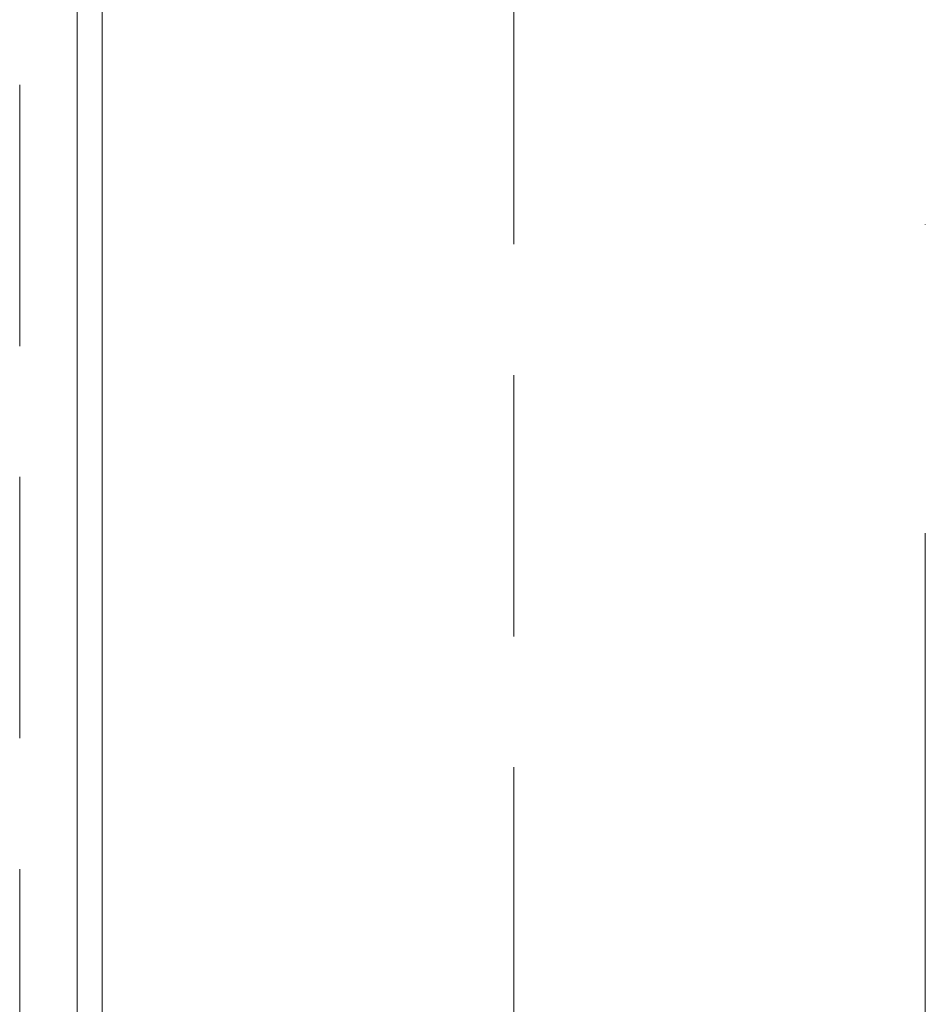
# Model space of a CAD drawing. Header units: millimetres. Extents: x 213386 to 506888, y 183055 to 450952.
# Tile 224 of 256: x 373257 to 373477, y 301974 to 302213. Entities that reach past the tile are written whole.
import ezdxf

# ---------------------------------------------------------------- set-up
doc = ezdxf.new("R2010")
doc.units = ezdxf.units.MM
doc.linetypes.add('CK_Čerchovaná 50', pattern=[6, 3, -1.5, 0, -1.5])
doc.linetypes.add('ČÁRKOVANÁ', pattern=[19.05, 12.7, -6.35])
doc.layers.add('FASÁDA DETAILNÍ', color=255, linetype='Continuous', lineweight=0)
doc.layers.add('TENKA', color=255, linetype='Continuous', lineweight=0)

msp = doc.modelspace()

# ---------------------------------------------------------------- linework, layer by layer
at = {"layer": 'FASÁDA DETAILNÍ'}
msp.add_line((373270.64, 303300.65), (373270.64, 301188.65), dxfattribs=at)
at = {"layer": 'FASÁDA DETAILNÍ', "color": 7, "linetype": 'ČÁRKOVANÁ', "ltscale": 5}
for points in [[(399396.64, 284512.15), (373256.64, 284512.15), (373256.64, 307752.15), (399396.64, 307752.15)], [(399276.64, 284632.15), (373376.64, 284632.15), (373376.64, 307632.15), (399276.64, 307632.15)]]:
    msp.add_lwpolyline(points, close=True, dxfattribs=at)
at = {"layer": 'FASÁDA DETAILNÍ'}
msp.add_lwpolyline([(399376.64, 284532.15), (373276.64, 284532.15), (373276.64, 307732.15), (399376.64, 307732.15)], close=True, dxfattribs=at)
at = {"layer": 'TENKA', "linetype": 'CK_Čerchovaná 50', "ltscale": 50}
msp.add_line((373476.64, 284532.15), (373476.64, 307732.15), dxfattribs=at)

doc.saveas('drawing.dxf')
